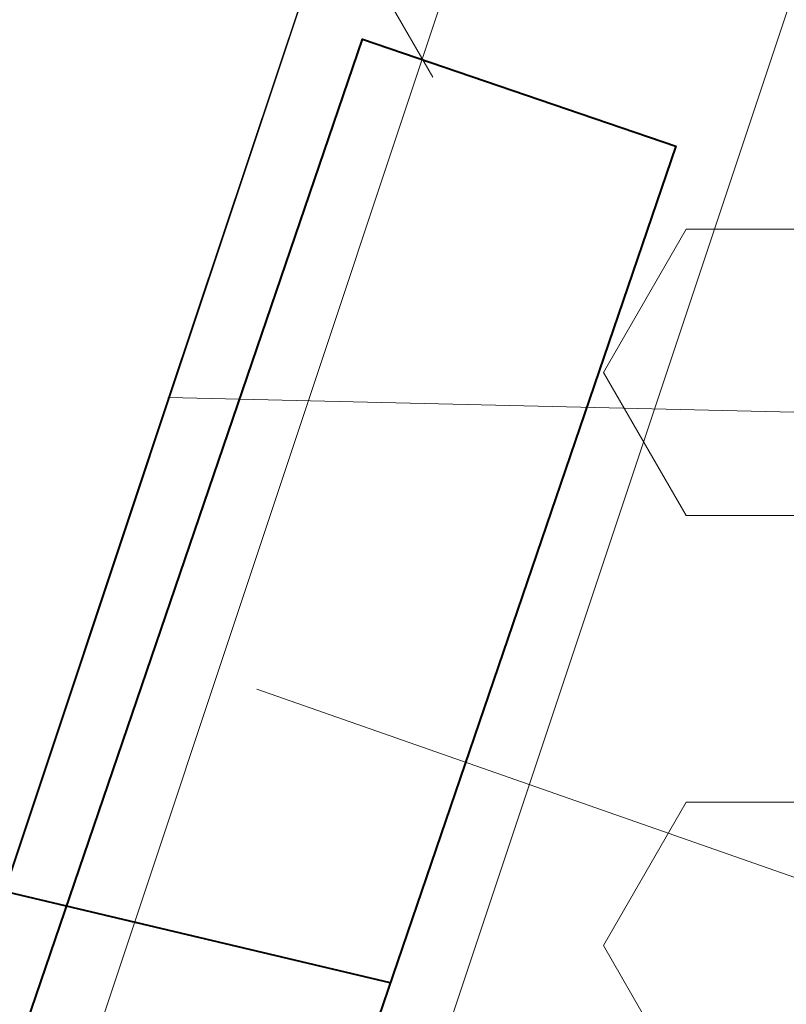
# Model space of a CAD drawing. Header units: metres. Extents: x 6599594 to 6600699, y 5687867 to 5691114.
# Tile 199 of 256: x 6599964.258 to 6599964.837, y 5688886.112 to 5688886.856. Entities that reach past the tile are written whole.
import ezdxf
from ezdxf import colors
from ezdxf.entities.mleader import LeaderData, LeaderLine
from ezdxf.math import Vec2, Vec3

# ---------------------------------------------------------------- set-up
doc = ezdxf.new("R2010")
doc.units = ezdxf.units.M
doc.header["$MEASUREMENT"] = 0
for name, pattern in [('1', [0]), ('3_EGBZ', [1.5, 1, -0.5]), ('GUK', [2, 1.5, -0.5]), ('GUZ', [1, 0.5, -0.5]), ('L_0_03', [1, 0.5, -0.5])]:
    doc.linetypes.add(name, pattern=pattern)
doc.layers.get('0').update_dxf_attribs({"color": 253, "linetype": 'CONTINUOUS', "lineweight": 13})
for name, color, linetype, lineweight in [('_kolor chodnik', 50, '1', 5), ('_kolor jezdnia', 4, '1', 0), ('_kolor pobocze', 211, '1', 5), ('_kolor umocn', 7, '1', 5), ('_kolor zjazdy kostka', 7, '1', 5), ('_kolor ścieżka @ 1', 10, '1', 0), ('_opis', 7, 'CONTINUOUS', 25), ('_przepusty', 172, '3_EGBZ', 40), ('Dzialki', 130, '1', 30), ('Kontury', 252, 'GUK', 9), ('OT_Budowle', 7, 'CONTINUOUS', 0), ('OT_Komunikacja', 7, 'CONTINUOUS', 0), ('Uzytki', 252, 'GUZ', 9)]:
    doc.layers.add(name, color=color, linetype=linetype, lineweight=lineweight)
doc.styles.get("Standard").update_dxf_attribs({"font": 'ARIALN.TTF', "width": 0.75, "height": 1.199999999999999})
doc.linetypes.add('L_0_29_SHX', pattern='A,0,-0.25,-0.5,-0.5,-0.5,-0.5,-0.5,-0.5,-0.5,-0.5,[7,Mapa Kielchinów 07-08-2022.shx,S=0.05,R=0,X=0,Y=0],-0.5,[8,Mapa Kielchinów 07-08-2022.shx,S=0.05,R=0,X=0,Y=0],-0.25', length=5)
pattern_1 = [(45, (0, 0), (-0.1414213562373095, 0.1414213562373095), []), (135, (0, 0), (-0.1414213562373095, -0.1414213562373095), [])]

# ---------------------------------------------------------------- blocks, each defined once
blk = doc.blocks.new('_Dot')
at = {"color": 0, "linetype": 'ByBlock', "lineweight": -2}
blk.add_line((-0.5, 0), (-1, 0), dxfattribs=at)
at = {"color": 0, "linetype": 'ByBlock', "const_width": 0.5}
blk.add_lwpolyline([(-0.25, 0, 1), (0.25, 0, 1)], format="xyb", close=True, dxfattribs=at)

msp = doc.modelspace()

# ---------------------------------------------------------------- hatches: boundary and pattern name
at = {"layer": '_kolor chodnik'}
h = msp.add_hatch(dxfattribs=at)
h.set_pattern_fill('ANSI37', color=256, scale=1.6)
h.set_pattern_definition(pattern_1)
h.paths.add_polyline_path([(6599849.938171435, 5688542.085872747), (6599852.232147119, 5688548.938742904), (6599853.573135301, 5688548.489851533), (6599853.827082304, 5688549.248475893), (6599851.793849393, 5688549.929093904), (6599849.895278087, 5688548.982823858), (6599847.823506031, 5688542.793750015)])
edge = h.paths.add_edge_path()
edge.add_line((6600018.106075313, 5689087.454911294), (6600022.42781917, 5689091.229234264))
edge.add_line((6600022.42781917, 5689091.229234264), (6600020.233254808, 5689093.742094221))
edge.add_line((6600020.233254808, 5689093.742094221), (6600017.159471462, 5689091.057656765))
edge.add_arc((6600023.275194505, 5689085.385140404), 8.34143334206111, 137.1531558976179, 148.8016577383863)
edge.add_line((6600016.140105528, 5689089.706021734), (6600018.106075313, 5689087.454911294))
h.paths.add_polyline_path([(6600038.501784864, 5689187.59229436), (6600037.906968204, 5689187.700586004), (6600037.638296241, 5689186.224843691), (6600038.240083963, 5689186.115282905)])
h.paths.add_polyline_path([(6600069.098302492, 5689360.276020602), (6600068.321239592, 5689360.413462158), (6600068.064048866, 5689358.936495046), (6600068.836639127, 5689358.799546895)])
h.paths.add_polyline_path([(6600082.393785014, 5689362.950258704), (6600082.941124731, 5689366.103121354), (6600081.481377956, 5689366.361351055), (6600080.923159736, 5689363.210828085)])
h.paths.add_polyline_path([(6600074.022236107, 5689388.065861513), (6600072.983907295, 5689388.249860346), (6600072.723374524, 5689386.772538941), (6600073.760538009, 5689386.588865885)])
h.paths.add_polyline_path([(6600105.602402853, 5689486.45426531), (6600106.738797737, 5689489.760539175), (6600105.28818975, 5689490.281952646), (6600104.132785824, 5689486.965912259)])
h.paths.add_polyline_path([(6600132.519778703, 5689678.737346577), (6600131.636986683, 5689678.922259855), (6600131.330470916, 5689677.453953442), (6600132.212256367, 5689677.269208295)])
h.paths.add_polyline_path([(6600156.649397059, 5689798.7449027), (6600156.48800471, 5689797.95886096), (6600157.450195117, 5689797.757316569), (6600157.615023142, 5689798.542205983)])
h.paths.add_polyline_path([(6600189.055358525, 5689948.643107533), (6600187.902868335, 5689948.884512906), (6600187.600024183, 5689947.417400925), (6600188.748131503, 5689947.176379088)])
edge = h.paths.add_edge_path()
edge.add_line((6600204.459383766, 5690032.969035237), (6600204.153258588, 5690031.227801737))
edge.add_arc((6600202.328347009, 5690027.299936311), 4.331100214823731, 41.853001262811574, 65.08011546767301, ccw=False)
edge.add_arc((6600032.903931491, 5690051.979071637), 174.020003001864, 352.8070218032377, 353.495463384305)
edge.add_arc((6600202.372679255, 5690027.343587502), 5.999999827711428, 55.12102442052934, 69.64815978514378)
edge = h.paths.add_edge_path()
edge.add_line((6600205.046027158, 5690040.265402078), (6600204.972740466, 5690038.483452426))
edge.add_arc((6600203.986269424, 5690044.401803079), 5.999999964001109, 279.4630688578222, 294.9140560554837)
edge.add_line((6600206.513819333, 5690038.960158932), (6600206.607027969, 5690041.030672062))
edge.add_arc((6600203.986269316, 5690044.401803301), 4.270000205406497, 284.3702444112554, 307.86193139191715, ccw=False)
edge = h.paths.add_edge_path()
edge.add_arc((6600203.547470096, 5690044.558759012), 6.446878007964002, 324.43500910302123, 356.20133685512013, ccw=False)
edge.add_arc((6600203.986269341, 5690044.401803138), 6.000000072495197, 323.2169970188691, 357.4193489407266)
h.paths.add_polyline_path([(6600208.910055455, 5690121.713696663), (6600208.146285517, 5690121.748120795), (6600207.125602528, 5690121.794124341), (6600209.971605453, 5690121.665851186)])
edge = h.paths.add_edge_path()
edge.add_line((6600238.769818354, 5690481.648294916), (6600240.338176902, 5690490.87374652))
edge.add_line((6600240.338176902, 5690490.87374652), (6600241.251295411, 5690510.829461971))
edge.add_line((6600241.251295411, 5690510.829461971), (6600239.524022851, 5690510.928942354))
edge.add_line((6600239.524022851, 5690510.928942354), (6600238.633343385, 5690491.167757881))
edge.add_line((6600238.633343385, 5690491.167757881), (6600234.579716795, 5690467.661262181))
edge.add_line((6600234.579716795, 5690467.661262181), (6600234.449796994, 5690464.966873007))
edge.add_arc((6600242.443669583, 5690464.607462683), 8.001948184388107, 177.4256737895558, 268.2543056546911)
edge.add_line((6600242.199903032, 5690456.609228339), (6600242.216657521, 5690457.359274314))
edge.add_line((6600242.216657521, 5690457.359274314), (6600242.305257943, 5690458.836738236))
edge.add_arc((6600242.444504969, 5690464.607952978), 5.772894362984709, 177.0298084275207, 268.6178439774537, ccw=False)
edge.add_line((6600236.679365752, 5690464.907083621), (6600236.951876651, 5690470.95443634))
edge.add_line((6600236.951876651, 5690470.95443634), (6600238.15078669, 5690478.210832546))
edge.add_line((6600238.15078669, 5690478.210832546), (6600238.769818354, 5690481.648294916))
h.paths.add_polyline_path([(6600238.769818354, 5690481.648294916), (6600238.15078669, 5690478.210832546), (6600239.670056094, 5690477.930590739), (6600240.266710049, 5690481.376366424)])
edge = h.paths.add_edge_path()
edge.add_line((6600223.366500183, 5690460.339976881), (6600223.278629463, 5690457.997544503))
edge.add_arc((6600220.967166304, 5690465.656339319), 7.999999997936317, 286.7940807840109, 300.2738222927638)
edge.add_line((6600225.000231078, 5690458.747331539), (6600225.240084, 5690461.623695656))
edge.add_arc((6600221.105749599, 5690465.648640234), 5.76999998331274, 293.06724424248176, 315.7681070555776, ccw=False)
edge = h.paths.add_edge_path()
edge.add_arc((6600220.025145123, 5690444.676291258), 5.770000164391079, 37.996647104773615, 59.94382588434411, ccw=False)
edge.add_line((6600224.572175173, 5690448.22839199), (6600224.817793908, 5690451.081798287))
edge.add_arc((6600220.025145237, 5690444.676291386), 7.999999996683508, 53.19588653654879, 68.15166733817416)
edge.add_line((6600223.00235276, 5690452.101669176), (6600222.91504296, 5690449.670427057))
edge = h.paths.add_edge_path()
edge.add_arc((6600221.105749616, 5690465.648640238), 7.999999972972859, 328.0222308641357, 357.0132597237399)
edge.add_line((6600229.094882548, 5690465.23180147), (6600229.218816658, 5690467.593604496))
edge.add_line((6600229.218816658, 5690467.593604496), (6600228.218919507, 5690467.645774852))
edge.add_line((6600228.218919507, 5690467.645774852), (6600227.891778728, 5690461.411918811))
h.paths.add_polyline_path([(6600200.980142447, 5690012.236744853), (6600202.317278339, 5690011.956662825), (6600202.522293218, 5690012.935421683), (6600201.182321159, 5690013.216097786)])
h.paths.add_polyline_path([(6600196.457878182, 5689983.98337835), (6600195.202332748, 5689984.246370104), (6600194.899091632, 5689982.777335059), (6600196.150355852, 5689982.515240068)])
edge = h.paths.add_edge_path()
edge.add_line((6600112.305909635, 5689517.991018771), (6600112.691041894, 5689519.807934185))
edge.add_line((6600112.691041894, 5689519.807934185), (6600113.245521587, 5689522.423769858))
edge.add_line((6600113.245521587, 5689522.423769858), (6600111.553124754, 5689522.782507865))
edge.add_line((6600111.553124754, 5689522.782507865), (6600107.405864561, 5689503.21722655))
edge.add_line((6600107.405864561, 5689503.21722655), (6600099.494506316, 5689480.361667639))
edge.add_line((6600099.494506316, 5689480.361667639), (6600099.182814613, 5689478.891218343))
edge.add_arc((6600107.008997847, 5689477.232359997), 8.000059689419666, 168.0325629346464, 257.7529108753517)
edge.add_line((6600105.311960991, 5689469.414366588), (6600105.784990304, 5689471.593619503))
edge.add_arc((6600107.008927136, 5689477.232314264), 5.769999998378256, 168.0321375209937, 257.7533362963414, ccw=False)
edge.add_line((6600101.364343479, 5689478.42879883), (6600101.647245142, 5689479.76342708))
edge.add_line((6600101.647245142, 5689479.76342708), (6600104.132785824, 5689486.965912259))
edge.add_line((6600104.132785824, 5689486.965912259), (6600105.28818975, 5689490.281952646))
edge.add_line((6600105.28818975, 5689490.281952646), (6600108.240043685, 5689498.809726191))
edge.add_line((6600108.240043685, 5689498.809726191), (6600112.305909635, 5689517.991018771))
h.paths.add_polyline_path([(6600136.009573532, 5689645.499114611), (6600138.333647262, 5689645.012304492), (6600138.661671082, 5689646.578318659), (6600134.869459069, 5689647.372651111)])
at = {"layer": '_kolor jezdnia'}
h = msp.add_hatch(dxfattribs=at)
h.set_pattern_fill('ANSI37', color=4, scale=3.5)
h.set_pattern_definition([(45, (0, 0), (-0.3093592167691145, 0.3093592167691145), []), (135, (0, 0), (-0.3093592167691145, -0.3093592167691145), [])])
edge = h.paths.add_edge_path()
edge.add_line((6599833.066047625, 5688539.933393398), (6599850.649511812, 5688527.983462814))
edge.add_arc((6599857.337592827, 5688536.653968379), 10.95025544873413, 169.5012687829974, 232.3548431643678, ccw=False)
edge.add_arc((6599858.085851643, 5688536.618142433), 11.69295282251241, 162.2507788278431, 169.9967502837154, ccw=False)
edge.add_line((6599846.949484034, 5688540.182754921), (6599847.823506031, 5688542.793750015))
edge.add_line((6599847.823506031, 5688542.793750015), (6599849.895278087, 5688548.982823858))
edge.add_line((6599849.895278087, 5688548.982823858), (6599852.434748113, 5688556.56906746))
edge.add_line((6599852.434748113, 5688556.56906746), (6599928.48625871, 5688783.760284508))
edge.add_line((6599928.48625871, 5688783.760284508), (6599931.025728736, 5688791.34652811))
edge.add_line((6599931.025728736, 5688791.34652811), (6599996.657773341, 5688987.411326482))
edge.add_line((6599996.657773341, 5688987.411326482), (6599999.197243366, 5688994.997570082))
edge.add_line((6599999.197243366, 5688994.997570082), (6600021.930100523, 5689062.908193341))
edge.add_line((6600021.930100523, 5689062.908193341), (6600017.620224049, 5689067.371531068))
edge.add_line((6600017.620224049, 5689067.371531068), (6600016.714558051, 5689064.654078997))
edge.add_line((6600016.714558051, 5689064.654078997), (6600012.423620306, 5689051.835617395))
edge.add_line((6600012.423620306, 5689051.835617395), (6600009.884150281, 5689044.249373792))
edge.add_line((6600009.884150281, 5689044.249373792), (6599977.53516164, 5688947.612159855))
edge.add_line((6599977.53516164, 5688947.612159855), (6599974.995691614, 5688940.025916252))
edge.add_line((6599974.995691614, 5688940.025916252), (6599942.096912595, 5688841.746295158))
edge.add_line((6599942.096912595, 5688841.746295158), (6599939.557442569, 5688834.160051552))
edge.add_line((6599939.557442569, 5688834.160051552), (6599882.679288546, 5688664.246042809))
edge.add_line((6599882.679288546, 5688664.246042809), (6599880.139818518, 5688656.659799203))
edge.add_line((6599880.139818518, 5688656.659799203), (6599852.46454386, 5688573.984527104))
edge.add_line((6599852.46454386, 5688573.984527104), (6599842.470137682, 5688544.127903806))
edge.add_arc((6599835.706422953, 5688546.652910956), 7.219660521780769, 248.5480913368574, 339.52856074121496, ccw=False)
h.paths.add_polyline_path([(6600044.653202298, 5689172.271628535), (6600046.276244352, 5689181.431901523), (6600047.759199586, 5689189.801539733), (6600051.0603021, 5689208.432603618), (6600052.368792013, 5689215.817578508), (6600054.808584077, 5689229.587499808), (6600056.11707399, 5689236.972474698), (6600057.346666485, 5689243.912161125), (6600058.655146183, 5689251.297078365), (6600058.831439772, 5689252.292060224), (6600060.098987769, 5689259.445963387), (6600060.139929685, 5689259.677035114), (6600061.407468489, 5689266.830886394), (6600072.329030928, 5689328.470998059), (6600073.637511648, 5689335.855921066), (6600077.337304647, 5689356.73715072), (6600078.820259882, 5689365.106788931), (6600081.142794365, 5689378.214921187), (6600082.538516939, 5689386.092227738), (6600095.187867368, 5689457.483787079), (6600091.082877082, 5689465.8405575), (6600089.043088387, 5689454.328211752), (6600087.870641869, 5689447.711051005), (6600087.560133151, 5689445.958573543), (6600086.562151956, 5689440.326076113), (6600082.433200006, 5689417.022719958), (6600080.95024477, 5689408.65308175), (6600077.202698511, 5689387.502337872), (6600075.719743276, 5689379.132699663), (6600073.469199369, 5689366.430874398), (6600071.986244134, 5689358.061236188), (6600069.98686466, 5689346.776955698), (6600068.591142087, 5689338.899649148), (6600065.559290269, 5689321.78820693), (6600064.163567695, 5689313.910900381), (6600059.719426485, 5689288.828650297), (6600058.323703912, 5689280.951343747), (6600057.563846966, 5689276.662793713), (6600056.168124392, 5689268.785487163), (6600054.804920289, 5689261.091711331), (6600053.409197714, 5689253.21440478), (6600053.264817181, 5689252.399536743), (6600051.869094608, 5689244.522230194), (6600051.183555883, 5689240.653124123), (6600049.787833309, 5689232.775817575), (6600046.593849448, 5689214.749319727), (6600045.198126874, 5689206.872013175), (6600044.41754409, 5689202.466488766), (6600042.934588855, 5689194.096850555), (6600036.429952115, 5689157.38538759), (6600034.946996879, 5689149.01574938), (6600030.579776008, 5689124.367629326), (6600027.529365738, 5689107.151445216), (6600024.895072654, 5689094.014582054), (6600030.583685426, 5689094.264316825), (6600032.945013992, 5689106.191885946), (6600043.170247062, 5689163.901990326)])
edge = h.paths.add_edge_path()
edge.add_line((6600111.106812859, 5689535.144351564), (6600111.256844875, 5689535.85214863))
edge.add_line((6600111.256844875, 5689535.85214863), (6600112.915748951, 5689543.678261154))
edge.add_line((6600112.915748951, 5689543.678261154), (6600117.304772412, 5689564.384094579))
edge.add_line((6600117.304772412, 5689564.384094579), (6600119.067357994, 5689572.699339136))
edge.add_line((6600119.067357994, 5689572.699339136), (6600120.087667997, 5689577.512794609))
edge.add_line((6600120.087667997, 5689577.512794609), (6600121.642890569, 5689584.849775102))
edge.add_line((6600121.642890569, 5689584.849775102), (6600128.436769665, 5689616.900852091))
edge.add_line((6600128.436769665, 5689616.900852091), (6600129.991992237, 5689624.237832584))
edge.add_line((6600129.991992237, 5689624.237832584), (6600132.660554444, 5689636.827148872))
edge.add_line((6600132.660554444, 5689636.827148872), (6600133.208838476, 5689639.444704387))
edge.add_line((6600133.208838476, 5689639.444704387), (6600134.848957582, 5689647.274775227))
edge.add_line((6600134.848957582, 5689647.274775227), (6600138.97649476, 5689666.979995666))
edge.add_line((6600138.97649476, 5689666.979995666), (6600140.51410642, 5689674.320687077))
edge.add_line((6600140.51410642, 5689674.320687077), (6600145.209128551, 5689696.735129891))
edge.add_line((6600145.209128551, 5689696.735129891), (6600146.746740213, 5689704.075821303))
edge.add_line((6600146.746740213, 5689704.075821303), (6600151.462308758, 5689726.588354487))
edge.add_line((6600151.462308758, 5689726.588354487), (6600152.999920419, 5689733.929045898))
edge.add_line((6600152.999920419, 5689733.929045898), (6600155.244070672, 5689744.642813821))
edge.add_line((6600155.244070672, 5689744.642813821), (6600156.781682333, 5689751.983505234))
edge.add_line((6600156.781682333, 5689751.983505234), (6600161.635515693, 5689775.156126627))
edge.add_line((6600161.635515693, 5689775.156126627), (6600163.378142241, 5689783.475576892))
edge.add_line((6600163.378142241, 5689783.475576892), (6600163.850769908, 5689785.731942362))
edge.add_line((6600163.850769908, 5689785.731942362), (6600167.028500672, 5689800.902704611))
edge.add_line((6600167.028500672, 5689800.902704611), (6600179.49088801, 5689860.399222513))
edge.add_line((6600179.49088801, 5689860.399222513), (6600181.233514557, 5689868.718672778))
edge.add_line((6600181.233514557, 5689868.718672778), (6600181.84713393, 5689871.648144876))
edge.add_line((6600181.84713393, 5689871.648144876), (6600183.384745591, 5689878.988836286))
edge.add_line((6600183.384745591, 5689878.988836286), (6600184.935818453, 5689886.393792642))
edge.add_line((6600184.935818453, 5689886.393792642), (6600186.575937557, 5689894.223863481))
edge.add_line((6600186.575937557, 5689894.223863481), (6600194.05133812, 5689929.912074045))
edge.add_line((6600194.05133812, 5689929.912074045), (6600195.691457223, 5689937.742144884))
edge.add_line((6600195.691457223, 5689937.742144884), (6600202.915799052, 5689972.231779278))
edge.add_line((6600202.915799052, 5689972.231779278), (6600204.555918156, 5689980.061850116))
edge.add_line((6600204.555918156, 5689980.061850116), (6600206.062781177, 5689987.255744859))
edge.add_line((6600206.062781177, 5689987.255744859), (6600207.702900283, 5689995.085815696))
edge.add_line((6600207.702900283, 5689995.085815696), (6600210.232559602, 5690007.162628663))
edge.add_line((6600210.232559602, 5690007.162628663), (6600211.694938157, 5690014.144150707))
edge.add_arc((6600028.177652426, 5690052.584442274), 187.5000004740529, 348.1696294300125, 357.4195276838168)
edge.add_line((6600215.487522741, 5690044.142720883), (6600208.310270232, 5690026.480446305))
edge.add_arc((6600032.903933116, 5690051.97907145), 177.2500013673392, 348.1696294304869, 351.7289130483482, ccw=False)
edge.add_line((6600206.38894146, 5690015.640182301), (6600205.966941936, 5690013.625519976))
edge.add_line((6600205.966941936, 5690013.625519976), (6600204.326822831, 5690005.795449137))
edge.add_line((6600204.326822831, 5690005.795449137), (6600197.076961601, 5689971.183982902))
edge.add_line((6600197.076961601, 5689971.183982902), (6600195.334335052, 5689962.864532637))
edge.add_line((6600195.334335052, 5689962.864532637), (6600193.44722506, 5689953.855305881))
edge.add_line((6600193.44722506, 5689953.855305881), (6600191.909227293, 5689946.512771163))
edge.add_line((6600191.909227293, 5689946.512771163), (6600185.496844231, 5689915.899498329))
edge.add_line((6600185.496844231, 5689915.899498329), (6600183.856521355, 5689908.068454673))
edge.add_line((6600183.856521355, 5689908.068454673), (6600182.066605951, 5689899.523243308))
edge.add_line((6600182.066605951, 5689899.523243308), (6600180.32407057, 5689891.204228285))
edge.add_line((6600180.32407057, 5689891.204228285), (6600174.320344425, 5689862.541919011))
edge.add_line((6600174.320344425, 5689862.541919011), (6600172.577809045, 5689854.222903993))
edge.add_line((6600172.577809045, 5689854.222903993), (6600163.663810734, 5689811.666703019))
edge.add_line((6600163.663810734, 5689811.666703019), (6600162.023782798, 5689803.837067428))
edge.add_line((6600162.023782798, 5689803.837067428), (6600160.924220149, 5689798.587659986))
edge.add_line((6600160.924220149, 5689798.587659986), (6600159.279208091, 5689790.734229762))
edge.add_line((6600159.279208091, 5689790.734229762), (6600157.107250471, 5689780.365115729))
edge.add_line((6600157.107250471, 5689780.365115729), (6600155.462238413, 5689772.511685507))
edge.add_line((6600155.462238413, 5689772.511685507), (6600153.380318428, 5689762.572418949))
edge.add_line((6600153.380318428, 5689762.572418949), (6600151.735124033, 5689754.718118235))
edge.add_line((6600151.735124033, 5689754.718118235), (6600148.586504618, 5689739.686336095))
edge.add_line((6600148.586504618, 5689739.686336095), (6600146.885007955, 5689731.563243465))
edge.add_line((6600146.885007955, 5689731.563243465), (6600141.75088822, 5689707.052510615))
edge.add_line((6600141.75088822, 5689707.052510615), (6600140.110896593, 5689699.223048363))
edge.add_line((6600140.110896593, 5689699.223048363), (6600133.483561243, 5689667.583574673))
edge.add_line((6600133.483561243, 5689667.583574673), (6600131.860394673, 5689659.834436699))
edge.add_line((6600131.860394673, 5689659.834436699), (6600131.740984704, 5689659.26436315))
edge.add_line((6600131.740984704, 5689659.26436315), (6600130.117814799, 5689651.515209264))
edge.add_line((6600130.117814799, 5689651.515209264), (6600127.27873359, 5689637.961189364))
edge.add_line((6600127.27873359, 5689637.961189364), (6600126.924568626, 5689636.290366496))
edge.add_line((6600126.924568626, 5689636.290366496), (6600125.166244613, 5689627.995226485))
edge.add_line((6600125.166244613, 5689627.995226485), (6600118.009503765, 5689594.232298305))
edge.add_line((6600118.009503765, 5689594.232298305), (6600116.25117975, 5689585.937158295))
edge.add_line((6600116.25117975, 5689585.937158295), (6600113.665314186, 5689573.737975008))
edge.add_line((6600113.665314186, 5689573.737975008), (6600111.898534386, 5689565.402943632))
edge.add_line((6600111.898534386, 5689565.402943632), (6600104.889982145, 5689532.339115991))
edge.add_line((6600104.889982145, 5689532.339115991), (6600103.22663594, 5689524.492047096))
edge.add_line((6600103.22663594, 5689524.492047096), (6600096.623876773, 5689493.342605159))
edge.add_line((6600096.623876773, 5689493.342605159), (6600094.968986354, 5689485.535427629))
edge.add_line((6600094.968986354, 5689485.535427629), (6600094.300101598, 5689482.379870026))
edge.add_line((6600094.300101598, 5689482.379870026), (6600099.182814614, 5689478.891218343))
edge.add_line((6600099.182814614, 5689478.891218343), (6600099.494506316, 5689480.361667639))
edge.add_line((6600099.494506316, 5689480.361667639), (6600111.106812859, 5689535.144351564))
edge = h.paths.add_edge_path()
edge.add_arc((6600239.213891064, 5690851.400367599), 10.00000000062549, -2.8342403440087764, 76.13703556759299, ccw=False)
edge.add_line((6600249.201658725, 5690850.905901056), (6600249.082723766, 5690848.503524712))
edge.add_line((6600249.082723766, 5690848.503524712), (6600247.016487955, 5690806.767468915))
edge.add_line((6600247.016487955, 5690806.767468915), (6600246.092398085, 5690789.152178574))
edge.add_line((6600246.092398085, 5690789.152178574), (6600233.768116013, 5690572.015170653))
edge.add_line((6600233.768116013, 5690572.015170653), (6600228.959056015, 5690465.296202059))
edge.add_line((6600228.959056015, 5690465.296202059), (6600234.588724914, 5690465.017134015))
edge.add_line((6600234.588724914, 5690465.017134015), (6600239.262540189, 5690571.767576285))
edge.add_line((6600239.262540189, 5690571.767576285), (6600252.50503885, 5690806.400146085))
edge.add_line((6600252.50503885, 5690806.400146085), (6600254.569211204, 5690848.094521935))
edge.add_arc((6600262.559425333, 5690847.6989487), 7.999999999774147, 76.13703557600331, 177.1657596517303, ccw=False)
edge.add_line((6600264.476229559, 5690855.465921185), (6600241.609896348, 5690861.109083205))
edge = h.paths.add_edge_path()
edge.add_line((6600250.031475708, 5690451.625307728), (6600250.231741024, 5690455.772579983))
edge.add_line((6600250.231741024, 5690455.772579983), (6600246.257763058, 5690456.417303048))
edge.add_line((6600246.257763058, 5690456.417303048), (6600242.171761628, 5690456.61060902))
edge.add_arc((6600242.563100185, 5690464.586983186), 7.985968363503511, 176.9123644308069, 267.1911945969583, ccw=False)
edge.add_line((6600234.588724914, 5690465.017134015), (6600228.959056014, 5690465.296202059))
edge.add_arc((6600220.965133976, 5690465.657286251), 8.002072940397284, 267.8289300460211, 357.413716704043, ccw=False)
edge.add_line((6600220.661989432, 5690457.660957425), (6600212.406915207, 5690458.119572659))
edge.add_line((6600212.406915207, 5690458.119572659), (6600208.431872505, 5690457.817501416))
edge.add_line((6600208.431872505, 5690457.817501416), (6600208.233912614, 5690454.548331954))
edge.add_line((6600208.233912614, 5690454.548331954), (6600212.129565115, 5690453.127270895))
edge.add_line((6600212.129565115, 5690453.127270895), (6600218.640548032, 5690452.76554962))
edge.add_line((6600218.640548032, 5690452.76554962), (6600216.486747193, 5690452.885205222))
edge.add_line((6600216.486747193, 5690452.885205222), (6600220.468905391, 5690452.663974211))
edge.add_arc((6600220.025145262, 5690444.676291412), 7.99999997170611, -0.3386579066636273, 86.8201700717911, ccw=False)
edge.add_line((6600228.025005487, 5690444.629006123), (6600227.803602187, 5690439.649256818))
edge.add_line((6600227.803602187, 5690439.649256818), (6600226.885525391, 5690435.936828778))
edge.add_line((6600226.885525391, 5690435.936828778), (6600225.534849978, 5690405.967249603))
edge.add_line((6600225.534849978, 5690405.967249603), (6600226.115199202, 5690402.187514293))
edge.add_line((6600226.115199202, 5690402.187514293), (6600213.445139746, 5690121.008786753))
edge.add_line((6600213.445139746, 5690121.008786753), (6600213.352800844, 5690118.960058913))
edge.add_line((6600213.352800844, 5690118.960058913), (6600209.980184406, 5690044.131649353))
edge.add_arc((6600203.98626942, 5690044.401803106), 5.999999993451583, 257.4162346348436, 357.41934921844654, ccw=False)
edge.add_line((6600202.679069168, 5690038.545931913), (6600201.589735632, 5690033.666039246))
edge.add_line((6600201.589735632, 5690033.666039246), (6600203.67987942, 5690033.199458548))
edge.add_arc((6600202.372679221, 5690027.343587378), 5.999999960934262, -8.27108729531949, 77.41623506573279, ccw=False)
edge.add_line((6600208.310270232, 5690026.480446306), (6600215.487522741, 5690044.142720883))
edge.add_line((6600215.487522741, 5690044.142720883), (6600216.199687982, 5690059.9446614))
edge.add_line((6600216.199687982, 5690059.9446614), (6600216.537356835, 5690067.437056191))
edge.add_line((6600216.537356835, 5690067.437056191), (6600223.893528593, 5690230.66011469))
edge.add_line((6600223.893528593, 5690230.66011469), (6600224.231197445, 5690238.152509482))
edge.add_line((6600224.231197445, 5690238.152509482), (6600233.507835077, 5690443.987992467))
edge.add_arc((6600241.499722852, 5690443.627812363), 7.999999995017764, 87.29208981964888, 177.4195277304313, ccw=False)
edge.add_line((6600241.877677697, 5690451.618879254), (6600246.021541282, 5690451.422886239))
edge.add_line((6600246.021541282, 5690451.422886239), (6600246.427694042, 5690451.44338883))
edge.add_line((6600246.427694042, 5690451.44338883), (6600246.79397003, 5690451.461878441))
edge.add_line((6600246.79397003, 5690451.461878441), (6600250.031475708, 5690451.625307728))
edge = h.paths.add_edge_path()
edge.add_line((6600007.33756506, 5689086.20374581), (6600006.980466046, 5689080.740822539))
edge.add_line((6600006.980466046, 5689080.740822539), (6600007.229745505, 5689080.720859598))
edge.add_line((6600007.229745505, 5689080.720859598), (6600008.093335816, 5689080.601653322))
edge.add_line((6600008.093335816, 5689080.601653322), (6600008.702681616, 5689080.53831051))
edge.add_arc((6600008.140193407, 5689070.554142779), 9.999999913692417, -18.557800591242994, 86.77547804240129, ccw=False)
edge.add_line((6600017.620224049, 5689067.371531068), (6600021.930100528, 5689062.908193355))
edge.add_arc((6599734.83819726, 5689159.011261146), 302.7499967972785, 341.4922000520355, 343.8640860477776)
edge.add_arc((6600034.895369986, 5689072.315877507), 9.581213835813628, 98.63328270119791, 164.5273290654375, ccw=False)
edge.add_line((6600033.457137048, 5689081.788529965), (6600033.832640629, 5689081.798737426))
edge.add_line((6600033.832640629, 5689081.798737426), (6600034.422462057, 5689082.05700874))
edge.add_line((6600034.422462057, 5689082.05700874), (6600036.833623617, 5689082.139040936))
edge.add_line((6600036.833623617, 5689082.139040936), (6600036.730225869, 5689087.148851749))
edge.add_line((6600036.730225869, 5689087.148851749), (6600036.579860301, 5689087.134303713))
edge.add_arc((6600036.479565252, 5689093.136286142), 6.002820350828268, 169.1687651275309, 270.9573417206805, ccw=False)
edge.add_line((6600030.583685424, 5689094.264316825), (6600024.895072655, 5689094.014582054))
edge.add_arc((6600015.200558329, 5689096.162123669), 9.929528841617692, 271.0943432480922, 347.5094668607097, ccw=False)
edge.add_arc((6600014.909438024, 5689089.646776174), 3.446070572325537, 264.4236009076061, 278.0194998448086, ccw=False)
edge.add_line((6600014.574573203, 5689086.217014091), (6600014.299554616, 5689086.232508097))
edge.add_line((6600014.299554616, 5689086.232508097), (6600010.474232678, 5689086.448019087))
edge.add_line((6600010.474232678, 5689086.448019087), (6600007.33756506, 5689086.20374581))
edge = h.paths.add_edge_path()
edge.add_line((6600105.490725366, 5689463.953528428), (6600106.927559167, 5689464.047234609))
edge.add_line((6600106.927559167, 5689464.047234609), (6600107.835, 5689468.66))
edge.add_line((6600107.835, 5689468.66), (6600105.311960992, 5689469.414366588))
edge.add_arc((6600107.008997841, 5689477.232359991), 8.000059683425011, 168.0325628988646, 257.75291091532, ccw=False)
edge.add_line((6600099.182814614, 5689478.891218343), (6600094.300101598, 5689482.379870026))
edge.add_arc((6600586.245114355, 5689378.104238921), 502.8750369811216, 168.032376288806, 169.9522165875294)
edge.add_line((6600091.082877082, 5689465.8405575), (6600095.187867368, 5689457.483787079))
edge.add_arc((6600103.065173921, 5689456.088064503), 8.000000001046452, 77.7533362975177, 169.9524553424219, ccw=False)
edge.add_line((6600104.762140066, 5689463.906012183), (6600105.490725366, 5689463.953528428))
at = {"layer": '_kolor pobocze'}
h = msp.add_hatch(dxfattribs=at)
h.set_pattern_fill('ANSI37', color=256, scale=1.6)
h.set_pattern_definition(pattern_1)
edge = h.paths.add_edge_path()
edge.add_line((6600035.926965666, 5689101.569442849), (6600036.046865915, 5689102.311543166))
edge.add_arc((6600058.171848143, 5689233.778275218), 133.3154772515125, 259.4578941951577, 260.4470163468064, ccw=False)
edge.add_line((6600033.780707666, 5689102.713067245), (6600032.142559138, 5689101.847662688))
edge.add_arc((6599734.838175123, 5689159.011266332), 302.7500195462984, 347.6801154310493, 349.11639019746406, ccw=False)
edge.add_arc((6600036.478170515, 5689093.133441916), 6.000000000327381, 167.68011541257, 271.5571101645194)
edge.add_line((6600036.64121064, 5689087.1356575), (6600036.730491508, 5689087.137804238))
edge.add_line((6600036.730491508, 5689087.137804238), (6600036.712463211, 5689087.887583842))
edge.add_line((6600036.712463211, 5689087.887583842), (6600036.559840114, 5689087.884077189))
edge.add_arc((6600036.482532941, 5689093.14290691), 5.259397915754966, 170.6455005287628, 270.8422131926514, ccw=False)
edge.add_arc((6600545.796425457, 5688991.216220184), 524.6691769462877, 167.9170060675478, 168.7028219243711, ccw=False)
edge.add_line((6600032.751078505, 5689101.044345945), (6600034.011432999, 5689101.917298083))
edge.add_line((6600034.011432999, 5689101.917298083), (6600035.926965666, 5689101.569442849))
edge = h.paths.add_edge_path()
edge.add_line((6600002.828843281, 5688994.032881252), (6600003.066918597, 5688994.74409159))
edge.add_line((6600003.066918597, 5688994.74409159), (6600001.227880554, 5688995.359703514))
edge.add_line((6600001.227880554, 5688995.359703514), (6600000.55876659, 5688996.702196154))
edge.add_line((6600000.55876659, 5688996.702196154), (6600022.641310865, 5689062.67011804))
edge.add_arc((6599734.838193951, 5689159.011262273), 303.5000002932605, 341.4922000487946, 343.8640860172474)
edge.add_arc((6600035.267451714, 5689072.092773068), 9.250000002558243, 91.55711016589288, 163.8640860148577, ccw=False)
edge.add_line((6600035.016098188, 5689081.339357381), (6600036.868703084, 5689081.389717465))
edge.add_line((6600036.868703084, 5689081.389717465), (6600036.850674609, 5689082.139504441))
edge.add_line((6600036.850674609, 5689082.139504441), (6600034.99571817, 5689082.089080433))
edge.add_arc((6600035.267451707, 5689072.092773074), 9.999999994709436, 91.55711014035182, 163.8640860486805)
edge.add_arc((6599734.838192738, 5689159.011262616), 302.7500015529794, 341.4922000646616, 343.8640860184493, ccw=False)
edge.add_line((6600021.930100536, 5689062.908193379), (6599999.748942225, 5688996.645678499))
edge.add_line((6599999.748942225, 5688996.645678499), (6600000.695212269, 5688994.747107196))
edge.add_line((6600000.695212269, 5688994.747107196), (6600002.828843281, 5688994.032881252))
h.paths.add_polyline_path([(6599971.7492186, 5688907.297112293), (6599971.084233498, 5688908.631320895), (6599997.822068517, 5688988.526766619), (6599999.164561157, 5688989.195880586), (6600001.003599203, 5688988.580268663), (6600001.241674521, 5688989.291479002), (6599999.108043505, 5688990.005704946), (6599997.209472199, 5688989.059434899), (6599970.270280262, 5688908.583087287), (6599971.216550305, 5688906.684515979), (6599973.350181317, 5688905.970290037), (6599973.588256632, 5688906.681500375)])
h.paths.add_polyline_path([(6599932.504667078, 5688790.060553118), (6599931.835553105, 5688791.403045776), (6599968.343406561, 5688900.4641754), (6599969.685899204, 5688901.133289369), (6599971.524937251, 5688900.517677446), (6599971.763012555, 5688901.228887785), (6599969.629381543, 5688901.94311373), (6599967.730810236, 5688900.996843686), (6599931.025728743, 5688791.34652811), (6599931.971998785, 5688789.447956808), (6599934.105629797, 5688788.73373086), (6599934.343705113, 5688789.4449412)])
at = {"layer": '_kolor umocn', "ltscale": 0.5}
h = msp.add_hatch(dxfattribs=at)
h.set_pattern_fill('HEX', color=256)
h.set_pattern_definition([(0, (-270.7389997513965, -1820.574136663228), (0, 0.2165063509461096), [0.125, -0.25]), (120, (-270.7389997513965, -1820.574136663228), (-0.1875, -0.1082531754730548), [0.1249999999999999, -0.2499999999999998]), (60, (-270.6139997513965, -1820.574136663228), (-0.1875, 0.1082531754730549), [0.125, -0.25])])
h.paths.add_polyline_path([(6599963.851215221, 5688887.044502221), (6599964.753310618, 5688886.760114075), (6599964.042698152, 5688884.678040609), (6599965.554719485, 5688884.194859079), (6599966.241745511, 5688886.23111347), (6599966.690898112, 5688886.364143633), (6599968.215114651, 5688890.664646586), (6599967.857307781, 5688891.470982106), (6599965.622863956, 5688892.337007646)])
at = {"layer": '_kolor zjazdy kostka'}
h = msp.add_hatch(dxfattribs=at)
h.set_pattern_fill('ANSI37', color=256, scale=1.6)
h.set_pattern_definition(pattern_1)
h.paths.add_polyline_path([(6600244.137440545, 5690813.934732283), (6600242.369522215, 5690814.022127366), (6600242.097568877, 5690808.528921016), (6600243.865482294, 5690808.441426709)])
h.paths.add_polyline_path([(6600247.012128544, 5690806.679412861), (6600247.442736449, 5690815.377295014), (6600247.393289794, 5690814.378518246), (6600247.113277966, 5690808.722537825)])
h.paths.add_polyline_path([(6600242.297085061, 5690788.088808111), (6600240.958726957, 5690788.155683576), (6600240.648818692, 5690782.664569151), (6600241.987258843, 5690782.599147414)])
h.paths.add_polyline_path([(6600245.558275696, 5690780.919298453), (6600246.037231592, 5690789.405686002), (6600244.985820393, 5690788.453468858), (6600244.612601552, 5690781.981345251)])
h.paths.add_polyline_path([(6600241.348405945, 5690723.711515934), (6600242.272017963, 5690722.691689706), (6600242.749709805, 5690731.155680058), (6600241.698138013, 5690730.203317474), (6600241.472690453, 5690726.27550499)])
h.paths.add_polyline_path([(6600225.772794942, 5690394.589141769), (6600224.731429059, 5690393.637598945), (6600224.461246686, 5690387.644646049), (6600225.412923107, 5690386.603142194)])
h.paths.add_polyline_path([(6600223.012390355, 5690333.280720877), (6600223.372595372, 5690341.272607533), (6600222.32835346, 5690340.318436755), (6600222.058239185, 5690334.324941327)])
h.paths.add_polyline_path([(6600215.496388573, 5690166.390602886), (6600215.856593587, 5690174.382489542), (6600214.812834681, 5690173.428760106), (6600214.542018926, 5690167.435062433)])
h.paths.add_polyline_path([(6600212.446537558, 5690121.053392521), (6600213.399499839, 5690120.010473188), (6600213.788744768, 5690128.503024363), (6600212.745135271, 5690127.54943145)])
h.paths.add_polyline_path([(6600209.977420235, 5690121.665589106), (6600210.225142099, 5690127.162117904), (6600207.346107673, 5690127.291879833), (6600207.119593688, 5690121.794395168)])
h.paths.add_polyline_path([(6600207.950178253, 5690070.725854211), (6600204.880846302, 5690070.828947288), (6600204.643784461, 5690065.333808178), (6600207.702521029, 5690065.204598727)])
h.paths.add_polyline_path([(6600200.981479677, 5690012.236464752), (6600199.969248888, 5690007.339980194), (6600201.282587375, 5690007.064882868), (6600202.31726072, 5690011.956666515)])
h.paths.add_polyline_path([(6600193.613960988, 5689970.406358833), (6600192.398010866, 5689970.660657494), (6600191.286205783, 5689965.274578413), (6600192.486379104, 5689965.023185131)])
h.paths.add_polyline_path([(6600189.061271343, 5689948.671423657), (6600189.98413328, 5689953.050774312), (6600188.818902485, 5689953.32186217), (6600187.908781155, 5689948.91282903)])
h.paths.add_polyline_path([(6600180.976201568, 5689915.317449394), (6600179.952861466, 5689910.421322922), (6600181.008474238, 5689910.200199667), (6600182.033843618, 5689915.09540201)])
h.paths.add_polyline_path([(6600176.508279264, 5689893.538690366), (6600177.476023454, 5689893.335973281), (6600178.603605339, 5689898.719146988), (6600177.636002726, 5689898.922290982)])
h.paths.add_polyline_path([(6600179.28182965, 5689859.401159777), (6600180.522246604, 5689860.211927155), (6600181.057490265, 5689860.561775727), (6600183.598022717, 5689860.029600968), (6600184.726606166, 5689865.412570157), (6600182.186324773, 5689865.943033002), (6600181.604764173, 5689866.832779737), (6600181.024456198, 5689867.720610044)])
h.paths.add_polyline_path([(6600160.200810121, 5689810.862606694), (6600159.232772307, 5689811.065842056), (6600158.207991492, 5689806.171529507), (6600159.175735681, 5689805.968812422)])
h.paths.add_polyline_path([(6600156.49391753, 5689797.987177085), (6600155.463416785, 5689793.068691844), (6600156.431160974, 5689792.865974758), (6600157.461419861, 5689797.784520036)])
edge = h.paths.add_edge_path()
edge.add_arc((6600173.111981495, 5689800.679690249), 5.999999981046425, 204.673115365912, 239.5411154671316, ccw=False)
edge.add_arc((6600173.162096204, 5689800.685330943), 6.047914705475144, 168.3203586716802, 204.5234866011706, ccw=False)
edge.add_line((6600167.239404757, 5689801.9096668), (6600163.651667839, 5689784.781499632))
edge.add_arc((6600169.524220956, 5689783.551410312), 5.999999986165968, 139.2146049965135, 168.1696294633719, ccw=False)
edge.add_arc((6600169.524220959, 5689783.551410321), 5.999999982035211, 96.80962310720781, 139.2146050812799, ccw=False)
edge.add_line((6600168.812796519, 5689789.509083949), (6600170.070461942, 5689795.507731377))
h.paths.add_polyline_path([(6600163.526364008, 5689776.866746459), (6600166.051243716, 5689776.337874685), (6600167.179826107, 5689781.720838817), (6600164.653945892, 5689782.249920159), (6600163.941148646, 5689783.340449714), (6600163.493329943, 5689784.025580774), (6600161.750703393, 5689775.706130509), (6600162.438017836, 5689776.155376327)])
h.paths.add_polyline_path([(6600152.614191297, 5689774.643430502), (6600153.639138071, 5689779.536616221), (6600152.646757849, 5689779.744928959), (6600151.646447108, 5689774.846147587)])
h.paths.add_polyline_path([(6600150.121074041, 5689767.466820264), (6600148.177624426, 5689758.16795459), (6600149.115997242, 5689757.971390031), (6600151.066362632, 5689767.268392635)])
h.paths.add_polyline_path([(6600142.970741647, 5689739.332500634), (6600141.888449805, 5689734.142420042), (6600144.036614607, 5689733.695518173), (6600145.123068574, 5689738.882330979)])
h.paths.add_polyline_path([(6600136.256357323, 5689701.052153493), (6600137.154085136, 5689700.864096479), (6600138.287960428, 5689706.274871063), (6600137.386492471, 5689706.464182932)])
h.paths.add_polyline_path([(6600130.081494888, 5689667.099389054), (6600129.212847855, 5689667.281639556), (6600128.083282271, 5689661.898895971), (6600128.953953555, 5689661.716447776)])
h.paths.add_polyline_path([(6600128.397394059, 5689659.030340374), (6600127.554144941, 5689659.207226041), (6600126.49340855, 5689653.810049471), (6600127.269860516, 5689653.647397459)])
h.paths.add_polyline_path([(6600134.990411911, 5689640.633636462), (6600137.30714639, 5689640.148363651), (6600138.339560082, 5689645.040620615), (6600136.015486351, 5689645.500958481), (6600135.435178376, 5689646.388788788), (6600134.8548704, 5689647.276619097), (6600133.214751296, 5689639.446548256), (6600134.102581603, 5689640.026856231)])
h.paths.add_polyline_path([(6600122.164164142, 5689634.294831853), (6600121.024067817, 5689628.914244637), (6600122.015114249, 5689628.705875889), (6600123.155614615, 5689634.086346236)])
h.paths.add_polyline_path([(6600114.54207576, 5689593.450769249), (6600113.493359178, 5689593.398339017), (6600112.364315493, 5689588.045694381), (6600113.29076438, 5689587.54753241)])
h.paths.add_polyline_path([(6600110.194543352, 5689572.941097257), (6600109.20781945, 5689573.148880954), (6600108.067717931, 5689567.768269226), (6600109.05014319, 5689567.535215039)])
h.paths.add_polyline_path([(6600119.083213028, 5689565.540446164), (6600119.089125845, 5689565.542290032), (6600121.462438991, 5689565.065690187), (6600122.598093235, 5689570.447168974), (6600120.229622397, 5689570.949214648), (6600119.651446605, 5689571.8119627), (6600119.073270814, 5689572.727655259), (6600117.310757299, 5689564.412754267)])
h.paths.add_polyline_path([(6600101.698666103, 5689532.937884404), (6600100.730666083, 5689533.141679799), (6600099.694214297, 5689528.250234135), (6600100.669121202, 5689528.045267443)])
h.paths.add_polyline_path([(6600094.064021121, 5689496.827028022), (6600093.080194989, 5689497.033910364), (6600092.036590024, 5689492.143967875), (6600093.038865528, 5689491.933250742)])
h.paths.add_polyline_path([(6600083.709836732, 5689453.74980843), (6600082.738586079, 5689448.336231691), (6600084.647281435, 5689448.027407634), (6600085.606840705, 5689453.416583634)])
h.paths.add_polyline_path([(6600084.434394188, 5689446.82589514), (6600083.348896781, 5689447.018140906), (6600082.567374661, 5689442.58660872), (6600083.649300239, 5689442.394910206)])
h.paths.add_polyline_path([(6600078.04194071, 5689410.721110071), (6600078.996952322, 5689416.137564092), (6600078.054833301, 5689416.304853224), (6600077.111232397, 5689410.886043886)])
h.paths.add_polyline_path([(6600072.911565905, 5689386.768652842), (6600071.960466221, 5689381.312635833), (6600072.800073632, 5689381.16322159), (6600073.766450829, 5689386.590709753)])
h.paths.add_polyline_path([(6600082.887400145, 5689379.432062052), (6600085.278102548, 5689379.03494316), (6600086.160383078, 5689383.956496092), (6600083.759726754, 5689384.355378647), (6600083.152078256, 5689385.224725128), (6600082.544429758, 5689386.094071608), (6600081.148707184, 5689378.216765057), (6600082.018053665, 5689378.824413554)])
h.paths.add_polyline_path([(6600080.731401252, 5689363.247695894), (6600080.041469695, 5689363.369939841), (6600079.433821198, 5689364.239286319), (6600078.8261727, 5689365.1086328), (6600077.343217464, 5689356.73899459), (6600078.212563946, 5689357.346643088), (6600079.081910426, 5689357.954291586), (6600081.429189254, 5689357.564866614), (6600082.388748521, 5689362.980514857)])
h.paths.add_polyline_path([(6600069.104215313, 5689360.304336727), (6600070.063917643, 5689365.720487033), (6600069.2708267, 5689365.861009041), (6600068.327152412, 5689360.441778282)])
h.paths.add_polyline_path([(6600066.550616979, 5689345.891799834), (6600065.546169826, 5689346.069805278), (6600064.677796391, 5689341.145792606), (6600065.678290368, 5689340.968483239)])
h.paths.add_polyline_path([(6600061.138656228, 5689321.077501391), (6600060.270282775, 5689316.15348863), (6600061.250715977, 5689315.979734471), (6600062.127590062, 5689320.902245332)])
h.paths.add_polyline_path([(6600055.325252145, 5689288.11325564), (6600054.456878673, 5689283.189242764), (6600055.410852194, 5689283.020177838), (6600056.283178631, 5689287.917022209)])
h.paths.add_polyline_path([(6600048.045675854, 5689182.819289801), (6600050.371939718, 5689182.407116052), (6600051.31444535, 5689187.67761207), (6600048.980409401, 5689188.064690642), (6600048.372760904, 5689188.934037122), (6600047.765112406, 5689189.803383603), (6600046.306982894, 5689181.603992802), (6600046.972918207, 5689182.069462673)])
h.paths.add_polyline_path([(6600040.943690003, 5689201.374141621), (6600039.339175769, 5689201.66987967), (6600038.429882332, 5689196.244216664), (6600039.984130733, 5689195.958493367)])
h.paths.add_polyline_path([(6600032.993704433, 5689156.473759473), (6600032.278185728, 5689156.600537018), (6600031.299242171, 5689151.188930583), (6600032.034145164, 5689151.058111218)])
h.paths.add_polyline_path([(6600026.309179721, 5689123.603833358), (6600025.417362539, 5689118.683970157), (6600026.271201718, 5689118.532684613), (6600027.143528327, 5689123.456001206)])
h.paths.add_polyline_path([(6600013.302986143, 5689054.462576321), (6600015.842456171, 5689062.048819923), (6600014.576741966, 5689061.417973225), (6600012.672139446, 5689055.728290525)])
h.paths.add_polyline_path([(6599974.547216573, 5688938.686171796), (6599977.086686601, 5688946.272415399), (6599975.820972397, 5688945.641568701), (6599973.916369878, 5688939.951886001)])
h.paths.add_polyline_path([(6599942.102825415, 5688841.748139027), (6599940.837111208, 5688841.117292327), (6599938.932508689, 5688835.427609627), (6599939.563355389, 5688834.161895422)])
h.paths.add_polyline_path([(6599882.685201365, 5688664.247886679), (6599881.419487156, 5688663.617039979), (6599879.514884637, 5688657.927357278), (6599880.145731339, 5688656.661643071)])
h.paths.add_polyline_path([(6599851.799762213, 5688549.930937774), (6599853.832995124, 5688549.250319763), (6599855.42016389, 5688553.991722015), (6599853.386930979, 5688554.672340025), (6599852.913795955, 5688555.621625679), (6599852.440660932, 5688556.570911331), (6599849.901190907, 5688548.984667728)])
h.paths.add_polyline_path([(6600233.581687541, 5690586.458647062), (6600234.520016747, 5690585.337735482), (6600234.976631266, 5690593.428266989), (6600233.922640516, 5690592.499827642)])
h.paths.add_polyline_path([(6600231.72837122, 5690526.750719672), (6600230.676277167, 5690525.793817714), (6600230.420013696, 5690519.782861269), (6600231.363586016, 5690518.655686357)])
h.paths.add_polyline_path([(6600237.577122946, 5690639.505119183), (6600236.516490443, 5690638.540451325), (6600236.176926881, 5690632.541599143), (6600237.1204992, 5690631.41442423)])
h.paths.add_polyline_path([(6600238.927801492, 5690681.139540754), (6600239.8637879, 5690680.021427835), (6600240.320411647, 5690688.112122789), (6600239.268317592, 5690687.155220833)])
h.paths.add_polyline_path([(6600218.12228406, 5690224.814875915), (6600217.079933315, 5690223.86243318), (6600216.809648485, 5690217.865326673), (6600217.762143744, 5690216.822918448)])
h.paths.add_polyline_path([(6600219.363739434, 5690274.535639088), (6600220.31588625, 5690273.493612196), (6600220.675810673, 5690281.480778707), (6600219.633750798, 5690280.528598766)])
h.paths.add_polyline_path([(6600168.759867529, 5689856.554734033), (6600169.729143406, 5689856.3516961), (6600170.857343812, 5689861.737822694), (6600169.889741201, 5689861.940966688)])
h.paths.add_polyline_path([(6600168.841833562, 5689852.115601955), (6600167.871405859, 5689852.319339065), (6600166.844894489, 5689847.425845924), (6600167.816759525, 5689847.221809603)])
at = {"layer": '_kolor ścieżka @ 1'}
h = msp.add_hatch(dxfattribs=at)
h.set_pattern_fill('ANSI37', color=10, scale=1.8)
h.set_pattern_definition([(45, (0, 0), (-0.1590990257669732, 0.1590990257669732), []), (135, (0, 0), (-0.1590990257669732, -0.1590990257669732), [])])
edge = h.paths.add_edge_path()
edge.add_line((6599877.145262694, 5688659.244027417), (6599854.614951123, 5688591.938475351))
edge.add_line((6599854.614951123, 5688591.938475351), (6599854.214414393, 5688589.387325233))
edge.add_line((6599854.214414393, 5688589.387325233), (6599839.435327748, 5688545.233719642))
edge.add_arc((6599834.523035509, 5688547.748213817), 5.518450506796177, 246.51508714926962, 332.8930934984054, ccw=False)
edge.add_line((6599832.323891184, 5688542.686883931), (6599836.925902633, 5688539.594394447))
edge.add_arc((6599835.881373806, 5688546.52869976), 7.012533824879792, 278.5661808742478, 339.9794081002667)
edge.add_line((6599842.470137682, 5688544.127903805), (6599857.359687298, 5688588.607952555))
edge.add_line((6599857.359687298, 5688588.607952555), (6599857.303782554, 5688591.591210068))
edge.add_line((6599857.303782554, 5688591.591210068), (6599879.508971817, 5688657.925513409))
edge.add_line((6599879.508971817, 5688657.925513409), (6599879.193548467, 5688658.558370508))
edge.add_line((6599879.193548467, 5688658.558370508), (6599877.145262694, 5688659.244027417))
h.paths.add_polyline_path([(6599879.193548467, 5688658.558370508), (6599879.508971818, 5688657.925513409), (6599881.413574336, 5688663.615196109), (6599880.780717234, 5688663.299772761), (6599878.732431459, 5688663.985429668), (6599877.145262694, 5688659.244027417)])
h.paths.add_polyline_path([(6599938.92659587, 5688835.425765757), (6599938.611172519, 5688836.058622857), (6599936.562886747, 5688836.744279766), (6599878.732431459, 5688663.985429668), (6599880.780717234, 5688663.299772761), (6599881.413574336, 5688663.615196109)])
h.paths.add_polyline_path([(6599974.364844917, 5688941.291630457), (6599974.049421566, 5688941.924487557), (6599972.001135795, 5688942.610144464), (6599936.562886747, 5688836.744279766), (6599938.611172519, 5688836.058622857), (6599938.92659587, 5688835.425765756)])
h.paths.add_polyline_path([(6599974.049421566, 5688941.924487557), (6599974.364844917, 5688941.291630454), (6600009.253303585, 5689045.515087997), (6600008.937880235, 5689046.147945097), (6600006.889594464, 5689046.833602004), (6599972.001135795, 5688942.610144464)])
h.paths.add_polyline_path([(6600008.937880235, 5689046.147945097), (6600009.253303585, 5689045.515087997), (6600011.157906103, 5689051.204770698), (6600010.525049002, 5689050.889347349), (6600008.476763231, 5689051.575004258), (6600006.889594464, 5689046.833602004)])
edge = h.paths.add_edge_path()
edge.add_arc((6599858.085851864, 5688536.618142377), 11.69295304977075, 162.2507788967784, 169.9967501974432)
edge.add_line((6599846.570656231, 5688538.649255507), (6599849.824991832, 5688528.706403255))
edge.add_line((6599849.824991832, 5688528.706403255), (6599853.13552, 5688528.731057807))
edge.add_line((6599853.13552, 5688528.731057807), (6599849.868997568, 5688538.728963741))
edge.add_line((6599849.868997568, 5688538.728963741), (6599850.886451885, 5688541.768438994))
edge.add_line((6599850.886451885, 5688541.768438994), (6599849.938171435, 5688542.085872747))
edge.add_line((6599849.938171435, 5688542.085872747), (6599847.823506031, 5688542.793750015))
edge.add_line((6599847.823506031, 5688542.793750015), (6599846.949484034, 5688540.182754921))
edge = h.paths.add_edge_path()
edge.add_arc((6600008.743460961, 5689068.123037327), 7.659999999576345, 341.4922000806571, 372.1491631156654)
edge.add_line((6600016.231900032, 5689069.735141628), (6600014.371922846, 5689078.374983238))
edge.add_arc((6600008.140193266, 5689070.554142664), 10.00000004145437, 51.45178747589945, 78.26461791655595)
edge.add_line((6600010.174112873, 5689080.345116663), (6600010.018184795, 5689077.57739322))
edge.add_arc((6600009.814745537, 5689075.098871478), 2.486856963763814, 14.594442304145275, 85.30763078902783, ccw=False)
edge.add_line((6600012.221360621, 5689075.725498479), (6600013.747330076, 5689068.63716722))
edge.add_line((6600013.747330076, 5689068.63716722), (6600013.596857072, 5689066.921144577))
edge.add_line((6600013.596857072, 5689066.921144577), (6600008.476763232, 5689051.575004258))
edge.add_line((6600008.476763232, 5689051.575004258), (6600010.525049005, 5689050.889347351))
edge.add_line((6600010.525049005, 5689050.889347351), (6600011.157906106, 5689051.204770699))
edge.add_line((6600011.157906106, 5689051.204770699), (6600016.007289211, 5689065.69149478))

# ---------------------------------------------------------------- linework, layer by layer
msp.add_point((6599964.37, 5688886.570000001))
at = {"layer": '_przepusty'}
msp.add_line((6599964.537513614, 5688886.12783525), (6599953.184257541, 5688888.822544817), dxfattribs=at)
at = {"layer": '_przepusty', "linetype": 'ByBlock'}
msp.add_lwpolyline([(6599963.806098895, 5688884.758792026), (6599964.516711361, 5688886.840865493), (6599964.753310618, 5688886.760114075), (6599964.042698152, 5688884.678040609)], close=True, dxfattribs=at)
at = {"layer": 'Dzialki', "linetype": 'CONTINUOUS'}
msp.add_line((6599862.41, 5688580.589999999), (6600029.36, 5689081.599999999), dxfattribs=at)
at = {"layer": 'Kontury', "flags": 128}
for points in [[(6599965.26, 5688889.23), (6599964.37, 5688886.570000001)], [(6599964.37, 5688886.570000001), (6599896.49, 5688682.87)]]:
    msp.add_lwpolyline(points, dxfattribs=at)
at = {"layer": 'OT_Budowle', "linetype": 'CONTINUOUS'}
msp.add_line((6599964.8368222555, 5688887.651036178), (6599963.6948222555, 5688884.224036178), dxfattribs=at)
at = {"layer": 'OT_Budowle', "linetype": 'L_0_29_SHX'}
msp.add_line((6599965.074, 5688887.571999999), (6599963.932, 5688884.144999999), dxfattribs=at)
at = {"layer": 'OT_Komunikacja', "linetype": 'L_0_03', "flags": 128}
msp.add_lwpolyline([(6599955.582000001, 5688888.447), (6599955.887000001, 5688889.339), (6599964.942, 5688886.173000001), (6599964.651, 5688885.338000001)], close=True, dxfattribs=at)
at = {"layer": 'Uzytki', "flags": 128}
for points in [[(6599964.37, 5688886.570000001), (6599965.26, 5688889.23)], [(6599964.37, 5688886.570000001), (6599896.49, 5688682.87)], [(6599973.860000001, 5688886.35), (6599964.37, 5688886.570000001)]]:
    msp.add_lwpolyline(points, dxfattribs=at)

# ---------------------------------------------------------------- leaders
at = {"layer": '_opis'}
ml = msp.add_multileader_mtext('Standard', dxfattribs=at)
ml.set_content('proj. przepust nr 6 HDPE %%C800 L=12m', color=256)
ml.set_leader_properties()
ml.set_arrow_properties(name='DOT')
ml.build(insert=Vec2(0, 0))
ml.multileader.update_dxf_attribs({"dogleg_length": 2, "arrow_head_size": 0.3})
ctx = ml.context
ctx.base_point, ctx.char_height, ctx.arrow_head_size, ctx.landing_gap_size, ctx.plane_origin = Vec3(6599970.781745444, 5688889.521378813), 1.199999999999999, 0.3, 0.6, Vec3(6599955.789099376, 5688905.781279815)
ctx.attachment_type = 2
notes = []
notes.append((ctx, [(1, (1, 1, 0), (6599968.781745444, 5688889.521378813), (1, 0), 2, [(0, [(6599962.34220747, 5688886.334719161)], 0, [])])]))
ctx.mtext.insert, ctx.mtext.rotation, ctx.mtext.flow_direction = Vec3(6599971.381745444, 5688890.297777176), -4.415683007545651, 5
for ctx, leaders in notes:
    for number, flags, end, landing, length, lines in leaders:
        leader = LeaderData()
        leader.index, (leader.has_last_leader_line, leader.has_dogleg_vector, leader.attachment_direction) = number, flags
        leader.last_leader_point, leader.dogleg_vector, leader.dogleg_length = Vec3(end), Vec3(landing), length
        for number, points, colour, breaks in lines:
            line = LeaderLine()
            line.index, line.vertices, line.color, line.breaks = number, Vec3.list(points), colors.encode_raw_color(colour), breaks
            leader.lines.append(line)
        ctx.leaders.append(leader)

doc.saveas('drawing.dxf')
